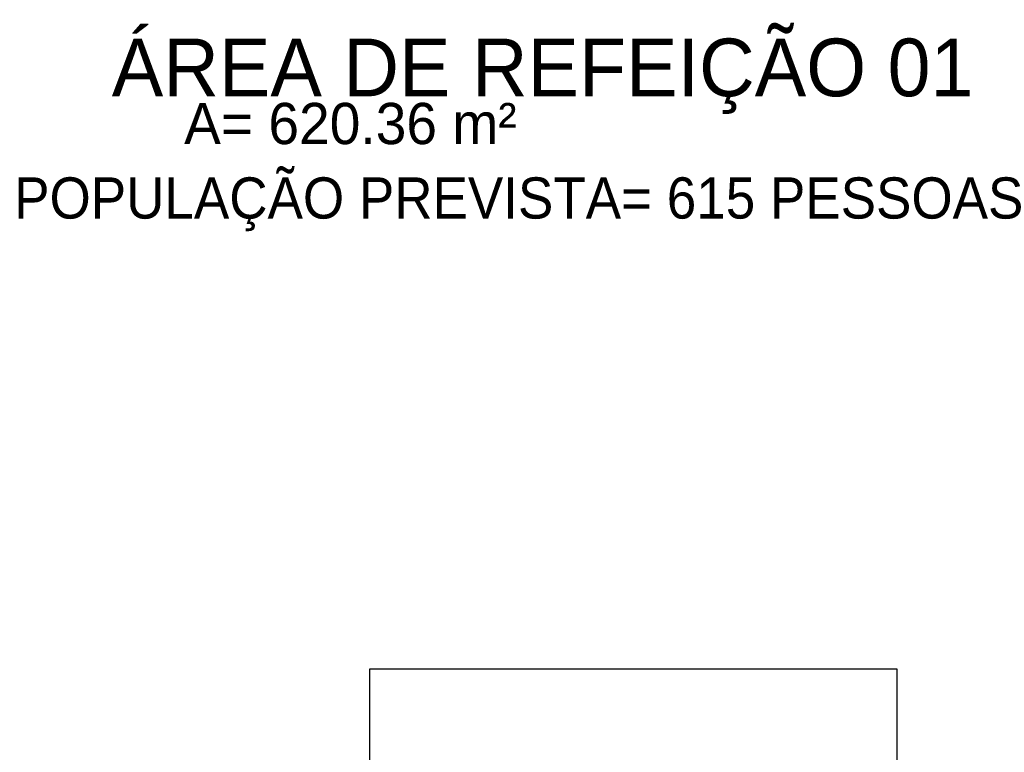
# Model space of a CAD drawing. Header units: millimetres. Extents: x 4 to 3534, y 14 to 98.
# Tile 145 of 161: x 33.41 to 37.7, y 64.61 to 67.8. Entities that reach past the tile are written whole.
import ezdxf

# ---------------------------------------------------------------- set-up
doc = ezdxf.new("R2010")
doc.units = ezdxf.units.MM
doc.header["$MEASUREMENT"] = 0
doc.styles.add('CenturyGothic', font='GOTHIC.TTF')

msp = doc.modelspace()

# ---------------------------------------------------------------- linework, layer by layer
at = {"color": 7}
for p, q in [((37.2333, 64.96851), (34.9333, 64.96851)), ((34.9333, 64.96851), (34.9333, 54.47124)), ((37.2333, 54.47124), (37.2333, 64.96851))]:
    msp.add_line(p, q, dxfattribs=at)

# ---------------------------------------------------------------- texts
at = {"color": 7, "attachment_point": 7, "line_spacing_factor": 0.798, "style": 'CenturyGothic'}
for s, insert, char_height, width in [('ÁREA DE REFEIÇÃO 01', (33.8112, 67.38724), 0.251321, 14.7210682), ('A= 620.36 m²', (34.1262, 67.25352), 0.179639, 6.2196008), ('POPULAÇÃO PREVISTA= 615 PESSOAS', (33.3852, 66.87624), 0.179639, 17.9764011)]:
    msp.add_mtext(s, dxfattribs=dict(at, insert=insert, char_height=char_height, width=width))

doc.saveas('drawing.dxf')
